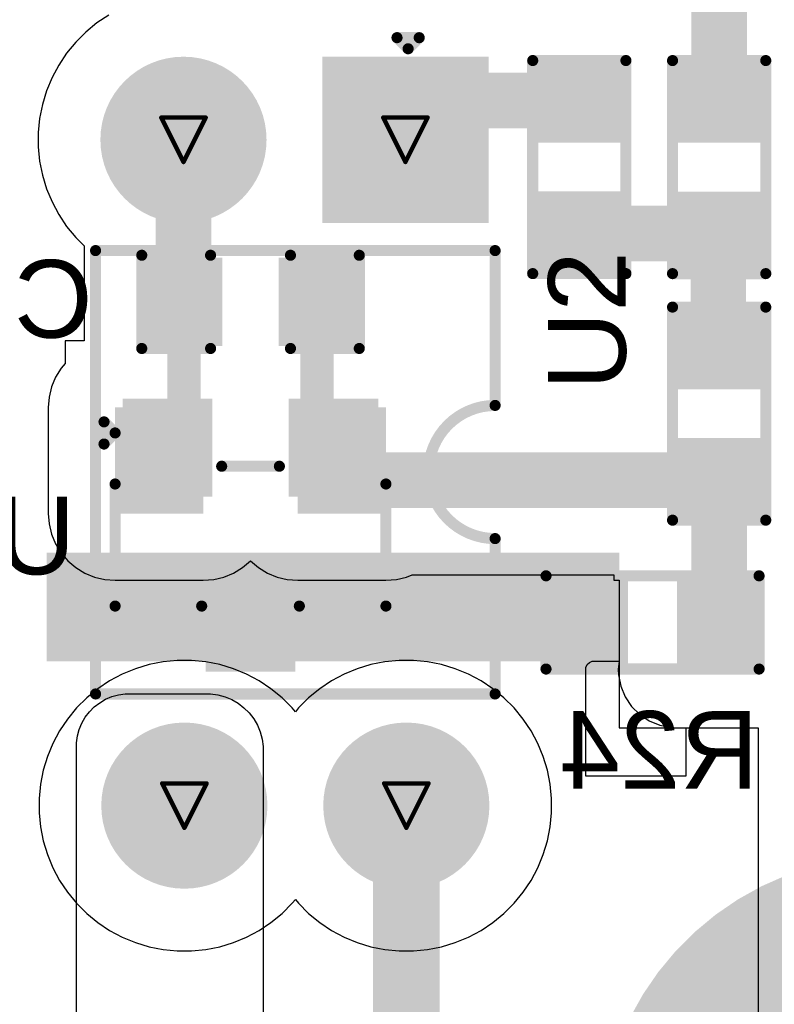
# Model space of a CAD drawing. Header units: inches. Extents: x 0 to 11.2, y -0.2 to 5.5.
# Tile 8 of 57: x 1.054 to 1.394, y 1.586 to 2.03. Entities that reach past the tile are written whole.
import ezdxf

# ---------------------------------------------------------------- set-up
doc = ezdxf.new("R2010")
doc.units = ezdxf.units.IN
doc.header["$MEASUREMENT"] = 0
for name, color, linetype in [('Bottom Layer', 5, 'Continuous'), ('Bottom Overlay', 54, 'Continuous'), ('Bottom Paste', 16, 'Continuous'), ('Bottom Solder', 6, 'Continuous'), ('Drill Drawing', 1, 'Continuous'), ('Multi-Layer', 9, 'Continuous'), ('Pad Holes', 156, 'Continuous'), ('Top Layer', 1, 'Continuous'), ('Top Overlay', 2, 'Continuous'), ('Top Solder', 216, 'Continuous')]:
    doc.layers.add(name, color=color, linetype=linetype)
doc.styles.add('Arial', font='txt', dxfattribs={"height": 0.2})

# ---------------------------------------------------------------- blocks, each defined once
blk = doc.blocks.new('R___0603_B_30')
at = {"layer": 'Bottom Layer'}
for points in [[(-0.045, -0.0175), (-0.045, 0.0175), (-0.015, 0.0175), (-0.015, -0.0175)], [(0.015, -0.0175), (0.015, 0.0175), (0.045, 0.0175), (0.045, -0.0175)]]:
    blk.add_hatch(color=5, dxfattribs=at).paths.add_polyline_path(points)
at = {"layer": 'Bottom Paste'}
for points in [[(-0.045, -0.0175), (-0.045, 0.0175), (-0.015, 0.0175), (-0.015, -0.0175)], [(0.015, -0.0175), (0.015, 0.0175), (0.045, 0.0175), (0.045, -0.0175)]]:
    blk.add_hatch(color=16, dxfattribs=at).paths.add_polyline_path(points)
at = {"layer": 'Bottom Solder'}
for points in [[(-0.049, -0.0215), (-0.049, 0.0215), (-0.011, 0.0215), (-0.011, -0.0215)], [(0.011, -0.0215), (0.011, 0.0215), (0.049, 0.0215), (0.049, -0.0215)]]:
    blk.add_hatch(color=6, dxfattribs=at).paths.add_polyline_path(points)
at = {"layer": 'Bottom Overlay', "const_width": 0.005}
for points in [[(-0.048, -0.021), (-0.048, 0.021)], [(-0.048, 0.021), (0.048, 0.021)], [(0.048, -0.021), (0.048, 0.021)], [(-0.048, -0.021), (0.048, -0.021)]]:
    blk.add_lwpolyline(points, dxfattribs=at)
at = {"layer": 'Bottom Overlay', "const_width": 0.0025}
for points in [[(-0.04925, 0.021, 1), (-0.04675, 0.021, 1)], [(-0.04925, 0.021, 1), (-0.04675, 0.021, 1)], [(0.04675, 0.021, 1), (0.04925, 0.021, 1)], [(0.04675, 0.021, 1), (0.04925, 0.021, 1)], [(-0.04925, -0.021, 1), (-0.04675, -0.021, 1)], [(-0.04925, -0.021, 1), (-0.04675, -0.021, 1)], [(0.04675, -0.021, 1), (0.04925, -0.021, 1)], [(0.04675, -0.021, 1), (0.04925, -0.021, 1)]]:
    blk.add_lwpolyline(points, format="xyb", close=True, dxfattribs=at)
blk = doc.blocks.new('R___0603_B_33')
at = {"layer": 'Bottom Layer'}
for points in [[(-0.045, -0.0175), (-0.045, 0.0175), (-0.015, 0.0175), (-0.015, -0.0175)], [(0.015, -0.0175), (0.015, 0.0175), (0.045, 0.0175), (0.045, -0.0175)]]:
    blk.add_hatch(color=5, dxfattribs=at).paths.add_polyline_path(points)
at = {"layer": 'Bottom Paste'}
for points in [[(-0.045, -0.0175), (-0.045, 0.0175), (-0.015, 0.0175), (-0.015, -0.0175)], [(0.015, -0.0175), (0.015, 0.0175), (0.045, 0.0175), (0.045, -0.0175)]]:
    blk.add_hatch(color=16, dxfattribs=at).paths.add_polyline_path(points)
at = {"layer": 'Bottom Solder'}
for points in [[(-0.049, -0.0215), (-0.049, 0.0215), (-0.011, 0.0215), (-0.011, -0.0215)], [(0.011, -0.0215), (0.011, 0.0215), (0.049, 0.0215), (0.049, -0.0215)]]:
    blk.add_hatch(color=6, dxfattribs=at).paths.add_polyline_path(points)
at = {"layer": 'Bottom Overlay', "const_width": 0.005}
for points in [[(-0.048, -0.021), (-0.048, 0.021)], [(0.048, 0.021), (-0.048, 0.021)], [(0.048, -0.021), (0.048, 0.021)], [(0.048, -0.021), (-0.048, -0.021)]]:
    blk.add_lwpolyline(points, dxfattribs=at)
at = {"layer": 'Bottom Overlay', "const_width": 0.0025}
for points in [[(-0.04925, 0.021, 1), (-0.04675, 0.021, 1)], [(-0.04925, 0.021, 1), (-0.04675, 0.021, 1)], [(0.04675, 0.021, 1), (0.04925, 0.021, 1)], [(0.04675, 0.021, 1), (0.04925, 0.021, 1)], [(-0.04925, -0.021, 1), (-0.04675, -0.021, 1)], [(-0.04925, -0.021, 1), (-0.04675, -0.021, 1)], [(0.04675, -0.021, 1), (0.04925, -0.021, 1)], [(0.04675, -0.021, 1), (0.04925, -0.021, 1)]]:
    blk.add_lwpolyline(points, format="xyb", close=True, dxfattribs=at)
blk = doc.blocks.new('SOT_23_B_80')
at = {"layer": 'Bottom Layer'}
for points in [[(-0.05354, 0.05748), (-0.02126, 0.05748), (-0.02126, 0.02126), (-0.05354, 0.02126)], [(0.02126, 0.05748), (0.05354, 0.05748), (0.05354, 0.02126), (0.02126, 0.02126)], [(-0.01614, -0.02126), (0.01614, -0.02126), (0.01614, -0.05748), (-0.01614, -0.05748)]]:
    blk.add_hatch(color=5, dxfattribs=at).paths.add_polyline_path(points)
at = {"layer": 'Bottom Paste'}
for points in [[(-0.05354, 0.05748), (-0.02126, 0.05748), (-0.02126, 0.02126), (-0.05354, 0.02126)], [(0.02126, 0.05748), (0.05354, 0.05748), (0.05354, 0.02126), (0.02126, 0.02126)], [(-0.01614, -0.02126), (0.01614, -0.02126), (0.01614, -0.05748), (-0.01614, -0.05748)]]:
    blk.add_hatch(color=16, dxfattribs=at).paths.add_polyline_path(points)
at = {"layer": 'Bottom Solder'}
for points in [[(-0.05754, 0.06148), (-0.01726, 0.06148), (-0.01726, 0.01726), (-0.05754, 0.01726)], [(0.01726, 0.06148), (0.05754, 0.06148), (0.05754, 0.01726), (0.01726, 0.01726)], [(-0.02014, -0.01726), (0.02014, -0.01726), (0.02014, -0.06148), (-0.02014, -0.06148)]]:
    blk.add_hatch(color=6, dxfattribs=at).paths.add_polyline_path(points)
at = {"layer": 'Bottom Overlay', "const_width": 0.005}
for points in [[(-0.066, 0.051), (-0.061, 0.046)], [(-0.066, 0.041), (-0.066, 0.051)], [(-0.066, 0.041), (-0.061, 0.046)], [(-0.013, 0.031), (0.013, 0.031)], [(-0.061, -0.032), (-0.061, 0.023)], [(0.061, -0.032), (0.061, 0.023)], [(-0.061, -0.032), (-0.022, -0.032)], [(0.022, -0.032), (0.061, -0.032)]]:
    blk.add_lwpolyline(points, dxfattribs=at)
at = {"layer": 'Bottom Overlay', "const_width": 0.0025}
for points in [[(-0.06725, 0.051, 1), (-0.06475, 0.051, 1)], [(-0.06725, 0.051, 1), (-0.06475, 0.051, 1)], [(-0.06225, 0.046, 1), (-0.05975, 0.046, 1)], [(-0.06225, 0.046, 1), (-0.05975, 0.046, 1)], [(-0.06725, 0.041, 1), (-0.06475, 0.041, 1)], [(-0.06725, 0.041, 1), (-0.06475, 0.041, 1)], [(-0.01425, 0.031, 1), (-0.01175, 0.031, 1)], [(0.01175, 0.031, 1), (0.01425, 0.031, 1)], [(-0.06225, 0.023, 1), (-0.05975, 0.023, 1)], [(0.05975, 0.023, 1), (0.06225, 0.023, 1)], [(-0.06225, -0.032, 1), (-0.05975, -0.032, 1)], [(-0.06225, -0.032, 1), (-0.05975, -0.032, 1)], [(-0.02325, -0.032, 1), (-0.02075, -0.032, 1)], [(0.02075, -0.032, 1), (0.02325, -0.032, 1)], [(0.05975, -0.032, 1), (0.06225, -0.032, 1)], [(0.05975, -0.032, 1), (0.06225, -0.032, 1)]]:
    blk.add_lwpolyline(points, format="xyb", close=True, dxfattribs=at)
blk = doc.blocks.new('DIP_4_81')
at = {"layer": 'Bottom Layer'}
blk.add_hatch(color=5, dxfattribs=at).paths.add_polyline_path([(-0.18544, 0.01436), (-0.18544, 0.08522), (-0.11457, 0.08522), (-0.11457, 0.01436)])
h = blk.add_hatch(color=5, dxfattribs=at)
edge = h.paths.add_edge_path()
edge.add_arc((0.15, 0.05019), 0.03543, 0, 360)
h = blk.add_hatch(color=5, dxfattribs=at)
edge = h.paths.add_edge_path()
edge.add_arc((-0.15, -0.05021), 0.03543, 0, 360)
h = blk.add_hatch(color=5, dxfattribs=at)
edge = h.paths.add_edge_path()
edge.add_arc((0.15, -0.04981), 0.03543, 0, 360)
at = {"layer": 'Bottom Solder'}
blk.add_hatch(color=6, dxfattribs=at).paths.add_polyline_path([(-0.18744, 0.01236), (-0.18744, 0.08722), (-0.11257, 0.08722), (-0.11257, 0.01236)])
h = blk.add_hatch(color=6, dxfattribs=at)
edge = h.paths.add_edge_path()
edge.add_arc((0.15, 0.05019), 0.03743, 0, 360)
h = blk.add_hatch(color=6, dxfattribs=at)
edge = h.paths.add_edge_path()
edge.add_arc((-0.15, -0.05021), 0.03743, 0, 360)
h = blk.add_hatch(color=6, dxfattribs=at)
edge = h.paths.add_edge_path()
edge.add_arc((0.15, -0.04981), 0.03743, 0, 360)
at = {"layer": 'Multi-Layer'}
blk.add_hatch(color=9, dxfattribs=at).paths.add_polyline_path([(-0.18544, 0.01436), (-0.18544, 0.08522), (-0.11457, 0.08522), (-0.11457, 0.01436)])
h = blk.add_hatch(color=9, dxfattribs=at)
edge = h.paths.add_edge_path()
edge.add_arc((0.15, 0.05019), 0.03543, 0, 360)
h = blk.add_hatch(color=9, dxfattribs=at)
edge = h.paths.add_edge_path()
edge.add_arc((-0.15, -0.05021), 0.03543, 0, 360)
h = blk.add_hatch(color=9, dxfattribs=at)
edge = h.paths.add_edge_path()
edge.add_arc((0.15, -0.04981), 0.03543, 0, 360)
at = {"layer": 'Pad Holes'}
h = blk.add_hatch(color=7, dxfattribs=at)
edge = h.paths.add_edge_path()
edge.add_arc((-0.15, 0.04979), 0.01969, 0, 360)
h = blk.add_hatch(color=7, dxfattribs=at)
edge = h.paths.add_edge_path()
edge.add_arc((0.15, 0.0502), 0.01969, 0, 360)
h = blk.add_hatch(color=7, dxfattribs=at)
edge = h.paths.add_edge_path()
edge.add_arc((-0.14999, -0.0502), 0.01969, 0, 360)
h = blk.add_hatch(color=7, dxfattribs=at)
edge = h.paths.add_edge_path()
edge.add_arc((0.15, -0.0498), 0.01969, 0, 360)
at = {"layer": 'Top Layer'}
blk.add_hatch(color=1, dxfattribs=at).paths.add_polyline_path([(-0.18544, 0.01436), (-0.18544, 0.08522), (-0.11457, 0.08522), (-0.11457, 0.01436)])
h = blk.add_hatch(color=1, dxfattribs=at)
edge = h.paths.add_edge_path()
edge.add_arc((0.15, 0.05019), 0.03543, 0, 360)
h = blk.add_hatch(color=1, dxfattribs=at)
edge = h.paths.add_edge_path()
edge.add_arc((-0.15, -0.05021), 0.03543, 0, 360)
h = blk.add_hatch(color=1, dxfattribs=at)
edge = h.paths.add_edge_path()
edge.add_arc((0.15, -0.04981), 0.03543, 0, 360)
at = {"layer": 'Top Solder'}
blk.add_hatch(color=216, dxfattribs=at).paths.add_polyline_path([(-0.18744, 0.01236), (-0.18744, 0.08722), (-0.11257, 0.08722), (-0.11257, 0.01236)])
h = blk.add_hatch(color=216, dxfattribs=at)
edge = h.paths.add_edge_path()
edge.add_arc((0.15, 0.05019), 0.03743, 0, 360)
h = blk.add_hatch(color=216, dxfattribs=at)
edge = h.paths.add_edge_path()
edge.add_arc((-0.15, -0.05021), 0.03743, 0, 360)
h = blk.add_hatch(color=216, dxfattribs=at)
edge = h.paths.add_edge_path()
edge.add_arc((0.15, -0.04981), 0.03743, 0, 360)
at = {"layer": 'Top Overlay', "const_width": 0.005}
for points in [[(-0.03031, 0.09019), (-0.10008, 0.09019)], [(-0.10008, -0.08981), (-0.10008, 0.09019)], [(0.02969, 0.09019), (0.09969, 0.09019)], [(0.09969, -0.08981), (0.09969, 0.09019)], [(-0.191, 0.051), (-0.196, 0.056)], [(-0.196, 0.046), (-0.196, 0.056)], [(-0.196, 0.046), (-0.191, 0.051)], [(0.09969, -0.08981), (-0.10008, -0.08981)]]:
    blk.add_lwpolyline(points, dxfattribs=at)
at = {"layer": 'Top Overlay', "const_width": 0.0025}
for points in [[(-0.10133, 0.09019, 1), (-0.09883, 0.09019, 1)], [(-0.10133, 0.09019, 1), (-0.09883, 0.09019, 1)], [(-0.03156, 0.09019, 1), (-0.02906, 0.09019, 1)], [(-0.03156, 0.09019, 1), (-0.02906, 0.09019, 1)], [(0.02844, 0.09019, 1), (0.03094, 0.09019, 1)], [(0.02844, 0.09019, 1), (0.03094, 0.09019, 1)], [(0.09844, 0.09019, 1), (0.10094, 0.09019, 1)], [(0.09844, 0.09019, 1), (0.10094, 0.09019, 1)], [(-0.19725, 0.056, 1), (-0.19475, 0.056, 1)], [(-0.19725, 0.056, 1), (-0.19475, 0.056, 1)], [(-0.19225, 0.051, 1), (-0.18975, 0.051, 1)], [(-0.19225, 0.051, 1), (-0.18975, 0.051, 1)], [(-0.19725, 0.046, 1), (-0.19475, 0.046, 1)], [(-0.19725, 0.046, 1), (-0.19475, 0.046, 1)], [(-0.10133, -0.08981, 1), (-0.09883, -0.08981, 1)], [(-0.10133, -0.08981, 1), (-0.09883, -0.08981, 1)], [(0.09844, -0.08981, 1), (0.10094, -0.08981, 1)], [(0.09844, -0.08981, 1), (0.10094, -0.08981, 1)]]:
    blk.add_lwpolyline(points, format="xyb", close=True, dxfattribs=at)
at = {"layer": 'Top Overlay', "const_width": 0.005}
blk.add_lwpolyline([(0.02969, 0.09019, -1), (-0.03031, 0.09019)], format="xyb", dxfattribs=at)
blk = doc.blocks.new('R___0603_B_84')
at = {"layer": 'Bottom Layer'}
for points in [[(-0.045, -0.0175), (-0.045, 0.0175), (-0.015, 0.0175), (-0.015, -0.0175)], [(0.015, -0.0175), (0.015, 0.0175), (0.045, 0.0175), (0.045, -0.0175)]]:
    blk.add_hatch(color=5, dxfattribs=at).paths.add_polyline_path(points)
at = {"layer": 'Bottom Paste'}
for points in [[(-0.045, -0.0175), (-0.045, 0.0175), (-0.015, 0.0175), (-0.015, -0.0175)], [(0.015, -0.0175), (0.015, 0.0175), (0.045, 0.0175), (0.045, -0.0175)]]:
    blk.add_hatch(color=16, dxfattribs=at).paths.add_polyline_path(points)
at = {"layer": 'Bottom Solder'}
for points in [[(-0.049, -0.0215), (-0.049, 0.0215), (-0.011, 0.0215), (-0.011, -0.0215)], [(0.011, -0.0215), (0.011, 0.0215), (0.049, 0.0215), (0.049, -0.0215)]]:
    blk.add_hatch(color=6, dxfattribs=at).paths.add_polyline_path(points)
at = {"layer": 'Bottom Overlay', "const_width": 0.005}
for points in [[(-0.048, 0.021), (-0.048, -0.021)], [(-0.048, 0.021), (0.048, 0.021)], [(0.048, 0.021), (0.048, -0.021)], [(-0.048, -0.021), (0.048, -0.021)]]:
    blk.add_lwpolyline(points, dxfattribs=at)
at = {"layer": 'Bottom Overlay', "const_width": 0.0025}
for points in [[(-0.04925, 0.021, 1), (-0.04675, 0.021, 1)], [(-0.04925, 0.021, 1), (-0.04675, 0.021, 1)], [(0.04675, 0.021, 1), (0.04925, 0.021, 1)], [(0.04675, 0.021, 1), (0.04925, 0.021, 1)], [(-0.04925, -0.021, 1), (-0.04675, -0.021, 1)], [(-0.04925, -0.021, 1), (-0.04675, -0.021, 1)], [(0.04675, -0.021, 1), (0.04925, -0.021, 1)], [(0.04675, -0.021, 1), (0.04925, -0.021, 1)]]:
    blk.add_lwpolyline(points, format="xyb", close=True, dxfattribs=at)
blk = doc.blocks.new('R___0603_B_86')
at = {"layer": 'Bottom Layer'}
for points in [[(-0.045, -0.0175), (-0.045, 0.0175), (-0.015, 0.0175), (-0.015, -0.0175)], [(0.015, -0.0175), (0.015, 0.0175), (0.045, 0.0175), (0.045, -0.0175)]]:
    blk.add_hatch(color=5, dxfattribs=at).paths.add_polyline_path(points)
at = {"layer": 'Bottom Paste'}
for points in [[(-0.045, -0.0175), (-0.045, 0.0175), (-0.015, 0.0175), (-0.015, -0.0175)], [(0.015, -0.0175), (0.015, 0.0175), (0.045, 0.0175), (0.045, -0.0175)]]:
    blk.add_hatch(color=16, dxfattribs=at).paths.add_polyline_path(points)
at = {"layer": 'Bottom Solder'}
for points in [[(-0.049, -0.0215), (-0.049, 0.0215), (-0.011, 0.0215), (-0.011, -0.0215)], [(0.011, -0.0215), (0.011, 0.0215), (0.049, 0.0215), (0.049, -0.0215)]]:
    blk.add_hatch(color=6, dxfattribs=at).paths.add_polyline_path(points)
at = {"layer": 'Bottom Overlay', "const_width": 0.005}
for points in [[(-0.048, 0.021), (-0.048, -0.021)], [(-0.048, 0.021), (0.048, 0.021)], [(0.048, 0.021), (0.048, -0.021)], [(-0.048, -0.021), (0.048, -0.021)]]:
    blk.add_lwpolyline(points, dxfattribs=at)
at = {"layer": 'Bottom Overlay', "const_width": 0.0025}
for points in [[(-0.04925, 0.021, 1), (-0.04675, 0.021, 1)], [(-0.04925, 0.021, 1), (-0.04675, 0.021, 1)], [(0.04675, 0.021, 1), (0.04925, 0.021, 1)], [(0.04675, 0.021, 1), (0.04925, 0.021, 1)], [(-0.04925, -0.021, 1), (-0.04675, -0.021, 1)], [(-0.04925, -0.021, 1), (-0.04675, -0.021, 1)], [(0.04675, -0.021, 1), (0.04925, -0.021, 1)], [(0.04675, -0.021, 1), (0.04925, -0.021, 1)]]:
    blk.add_lwpolyline(points, format="xyb", close=True, dxfattribs=at)
blk = doc.blocks.new('C___0603_B_92')
at = {"layer": 'Bottom Layer'}
for points in [[(-0.045, -0.0175), (-0.045, 0.0175), (-0.015, 0.0175), (-0.015, -0.0175)], [(0.015, -0.0175), (0.015, 0.0175), (0.045, 0.0175), (0.045, -0.0175)]]:
    blk.add_hatch(color=5, dxfattribs=at).paths.add_polyline_path(points)
at = {"layer": 'Bottom Paste'}
for points in [[(-0.045, -0.0175), (-0.045, 0.0175), (-0.015, 0.0175), (-0.015, -0.0175)], [(0.015, -0.0175), (0.015, 0.0175), (0.045, 0.0175), (0.045, -0.0175)]]:
    blk.add_hatch(color=16, dxfattribs=at).paths.add_polyline_path(points)
at = {"layer": 'Bottom Solder'}
for points in [[(-0.04736, -0.01986), (-0.04736, 0.01986), (-0.01264, 0.01986), (-0.01264, -0.01986)], [(0.01264, -0.01986), (0.01264, 0.01986), (0.04736, 0.01986), (0.04736, -0.01986)]]:
    blk.add_hatch(color=6, dxfattribs=at).paths.add_polyline_path(points)
at = {"layer": 'Bottom Overlay', "const_width": 0.005}
for points in [[(-0.018, 0.021), (-0.049, 0.021)], [(-0.049, 0.021), (-0.049, -0.021)], [(0.049, 0.021), (0.018, 0.021)], [(0.049, 0.021), (0.049, -0.021)], [(-0.018, -0.021), (-0.049, -0.021)], [(0.049, -0.021), (0.018, -0.021)]]:
    blk.add_lwpolyline(points, dxfattribs=at)
at = {"layer": 'Bottom Overlay', "const_width": 0.0025}
for points in [[(-0.05025, 0.021, 1), (-0.04775, 0.021, 1)], [(-0.05025, 0.021, 1), (-0.04775, 0.021, 1)], [(-0.01925, 0.021, 1), (-0.01675, 0.021, 1)], [(0.01675, 0.021, 1), (0.01925, 0.021, 1)], [(0.04775, 0.021, 1), (0.05025, 0.021, 1)], [(0.04775, 0.021, 1), (0.05025, 0.021, 1)], [(-0.05025, -0.021, 1), (-0.04775, -0.021, 1)], [(-0.05025, -0.021, 1), (-0.04775, -0.021, 1)], [(-0.01925, -0.021, 1), (-0.01675, -0.021, 1)], [(0.01675, -0.021, 1), (0.01925, -0.021, 1)], [(0.04775, -0.021, 1), (0.05025, -0.021, 1)], [(0.04775, -0.021, 1), (0.05025, -0.021, 1)]]:
    blk.add_lwpolyline(points, format="xyb", close=True, dxfattribs=at)

msp = doc.modelspace()

# ---------------------------------------------------------------- hatches: boundary and pattern name
at = {"layer": 'Bottom Layer'}
for points in [[(1.13674, 1.85539), (1.097, 1.85539), (1.097, 1.80761), (1.13674, 1.80761)], [(1.17926, 1.80761), (1.219, 1.80761), (1.219, 1.85539), (1.17926, 1.85539)], [(1.06611, 1.74104), (1.32413, 1.74104), (1.32413, 1.79), (1.06611, 1.79)]]:
    msp.add_hatch(color=5, dxfattribs=at).paths.add_polyline_path(points)

# ---------------------------------------------------------------- linework, layer by layer
for p, q in [((1.09411, 2.03219), (1.08876, 2.02862)), ((1.08876, 2.02862), (1.08379, 2.02454)), ((1.08379, 2.02454), (1.07925, 2.01999)), ((1.07925, 2.01999), (1.07517, 2.01502)), ((1.07517, 2.01502), (1.0716, 2.00968)), ((1.0716, 2.00968), (1.06857, 2.00401)), ((1.06857, 2.00401), (1.06611, 1.99807)), ((1.06611, 1.99807), (1.06424, 1.99191)), ((1.06424, 1.99191), (1.06299, 1.98561)), ((1.06299, 1.98561), (1.06236, 1.97921)), ((1.06236, 1.97921), (1.06236, 1.97278)), ((1.06236, 1.97278), (1.06299, 1.96638)), ((1.06299, 1.96638), (1.06424, 1.96008)), ((1.06424, 1.96008), (1.06611, 1.95393)), ((1.06611, 1.95393), (1.06857, 1.94799)), ((1.06857, 1.94799), (1.0716, 1.94232)), ((1.0716, 1.94232), (1.07517, 1.93697)), ((1.07517, 1.93697), (1.07925, 1.932)), ((1.07925, 1.932), (1.083, 1.92825)), ((1.083, 1.92825), (1.083, 1.88539)), ((1.083, 1.88539), (1.07446, 1.88539)), ((1.07446, 1.88539), (1.07446, 1.87519)), ((1.07265, 1.87308), (1.07019, 1.86905)), ((1.07446, 1.87519), (1.07265, 1.87308)), ((1.07019, 1.86905), (1.06838, 1.86469)), ((1.06838, 1.86469), (1.06728, 1.8601)), ((1.06728, 1.8601), (1.06691, 1.85539)), ((1.06691, 1.85539), (1.06691, 1.80761)), ((1.06691, 1.80761), (1.06728, 1.8029)), ((1.06728, 1.8029), (1.06838, 1.79831)), ((1.06838, 1.79831), (1.07019, 1.79395)), ((1.07019, 1.79395), (1.07265, 1.78992)), ((1.07265, 1.78992), (1.07572, 1.78633)), ((1.07572, 1.78633), (1.07931, 1.78326)), ((1.15443, 1.78326), (1.158, 1.78631)), ((1.158, 1.78631), (1.16157, 1.78326)), ((1.07931, 1.78326), (1.08334, 1.7808)), ((1.08334, 1.7808), (1.0877, 1.77899)), ((1.0877, 1.77899), (1.09229, 1.77789)), ((1.14145, 1.77789), (1.14604, 1.77899)), ((1.14604, 1.77899), (1.1504, 1.7808)), ((1.1504, 1.7808), (1.15443, 1.78326)), ((1.16157, 1.78326), (1.1656, 1.7808)), ((1.1656, 1.7808), (1.16996, 1.77899)), ((1.16996, 1.77899), (1.17455, 1.77789)), ((1.22371, 1.77789), (1.2283, 1.77899)), ((1.2283, 1.77899), (1.23078, 1.78002)), ((1.23078, 1.78002), (1.32163, 1.78002)), ((1.32163, 1.78002), (1.32163, 1.77761)), ((1.09229, 1.77789), (1.097, 1.77752)), ((1.097, 1.77752), (1.13674, 1.77752)), ((1.13674, 1.77752), (1.14145, 1.77789)), ((1.17455, 1.77789), (1.17926, 1.77752)), ((1.17926, 1.77752), (1.219, 1.77752)), ((1.219, 1.77752), (1.22371, 1.77789)), ((1.32163, 1.77761), (1.32413, 1.77761)), ((1.32413, 1.77761), (1.32413, 1.71104)), ((1.11227, 1.73954), (1.10612, 1.73768)), ((1.11858, 1.7408), (1.11227, 1.73954)), ((1.12498, 1.74143), (1.11858, 1.7408)), ((1.1314, 1.74143), (1.12498, 1.74143)), ((1.1378, 1.7408), (1.1314, 1.74143)), ((1.14411, 1.73954), (1.1378, 1.7408)), ((1.15026, 1.73768), (1.14411, 1.73954)), ((1.21227, 1.73954), (1.20612, 1.73768)), ((1.21858, 1.7408), (1.21227, 1.73954)), ((1.22498, 1.74143), (1.21858, 1.7408)), ((1.2314, 1.74143), (1.22498, 1.74143)), ((1.2378, 1.7408), (1.2314, 1.74143)), ((1.24411, 1.73954), (1.2378, 1.7408)), ((1.25026, 1.73768), (1.24411, 1.73954)), ((1.30913, 1.73824), (1.30966, 1.73952)), ((1.30966, 1.73952), (1.31065, 1.74051)), ((1.31065, 1.74051), (1.31193, 1.74104)), ((1.31193, 1.74104), (1.31263, 1.74104)), ((1.31263, 1.74104), (1.31263, 1.74104)), ((1.31263, 1.74104), (1.32413, 1.74104)), ((1.32413, 1.74104), (1.32363, 1.73754)), ((1.10018, 1.73522), (1.09451, 1.73219)), ((1.10612, 1.73768), (1.10018, 1.73522)), ((1.1562, 1.73522), (1.15026, 1.73768)), ((1.16187, 1.73219), (1.1562, 1.73522)), ((1.20018, 1.73522), (1.19451, 1.73219)), ((1.20612, 1.73768), (1.20018, 1.73522)), ((1.2562, 1.73522), (1.25026, 1.73768)), ((1.26187, 1.73219), (1.2562, 1.73522)), ((1.30913, 1.73754), (1.30913, 1.73824)), ((1.30913, 1.68921), (1.30913, 1.73754)), ((1.32363, 1.73754), (1.32376, 1.73494)), ((1.32376, 1.73494), (1.32477, 1.72985)), ((1.09451, 1.73219), (1.08916, 1.72862)), ((1.16722, 1.72862), (1.16187, 1.73219)), ((1.19451, 1.73219), (1.18916, 1.72862)), ((1.26722, 1.72862), (1.26187, 1.73219)), ((1.08916, 1.72862), (1.08419, 1.72454)), ((1.17219, 1.72454), (1.16722, 1.72862)), ((1.18916, 1.72862), (1.18419, 1.72454)), ((1.27219, 1.72454), (1.26722, 1.72862)), ((1.32477, 1.72985), (1.32676, 1.72505)), ((1.08419, 1.72454), (1.07965, 1.71999)), ((1.17673, 1.71999), (1.17219, 1.72454)), ((1.18419, 1.72454), (1.17965, 1.71999)), ((1.27673, 1.71999), (1.27219, 1.72454)), ((1.32676, 1.72505), (1.32965, 1.72073)), ((1.07965, 1.71999), (1.07557, 1.71502)), ((1.17819, 1.71821), (1.17673, 1.71999)), ((1.17965, 1.71999), (1.17819, 1.71821)), ((1.28081, 1.71502), (1.27673, 1.71999)), ((1.32965, 1.72073), (1.33332, 1.71706)), ((1.33332, 1.71706), (1.33764, 1.71417)), ((1.07557, 1.71502), (1.072, 1.70968)), ((1.28438, 1.70968), (1.28081, 1.71502)), ((1.33764, 1.71417), (1.34244, 1.71218)), ((1.072, 1.70968), (1.06897, 1.70401)), ((1.28741, 1.70401), (1.28438, 1.70968)), ((1.32413, 1.71104), (1.38663, 1.71104)), ((1.34244, 1.71218), (1.34753, 1.71117)), ((1.34753, 1.71117), (1.35013, 1.71104)), ((1.35013, 1.71104), (1.35013, 1.71104)), ((1.35013, 1.71104), (1.35413, 1.71104)), ((1.35413, 1.71104), (1.35413, 1.68921)), ((1.38663, 1.71104), (1.38663, 1.49536)), ((1.06897, 1.70401), (1.06651, 1.69807)), ((1.28987, 1.69807), (1.28741, 1.70401)), ((1.06651, 1.69807), (1.06464, 1.69191)), ((1.29174, 1.69191), (1.28987, 1.69807)), ((1.06464, 1.69191), (1.06339, 1.68561)), ((1.29299, 1.68561), (1.29174, 1.69191)), ((1.35413, 1.68921), (1.30913, 1.68921)), ((1.06339, 1.68561), (1.06276, 1.67921)), ((1.29362, 1.67921), (1.29299, 1.68561)), ((1.06276, 1.67921), (1.06276, 1.67278)), ((1.29362, 1.67278), (1.29362, 1.67921)), ((1.06276, 1.67278), (1.06339, 1.66638)), ((1.29299, 1.66638), (1.29362, 1.67278)), ((1.06339, 1.66638), (1.06464, 1.66008)), ((1.29174, 1.66008), (1.29299, 1.66638)), ((1.06464, 1.66008), (1.06651, 1.65393)), ((1.28987, 1.65393), (1.29174, 1.66008)), ((1.06651, 1.65393), (1.06897, 1.64799)), ((1.28741, 1.64799), (1.28987, 1.65393)), ((1.06897, 1.64799), (1.072, 1.64232)), ((1.28438, 1.64232), (1.28741, 1.64799)), ((1.072, 1.64232), (1.07557, 1.63697)), ((1.28081, 1.63697), (1.28438, 1.64232)), ((1.07557, 1.63697), (1.07965, 1.632)), ((1.27673, 1.632), (1.28081, 1.63697)), ((1.17673, 1.632), (1.17819, 1.63378)), ((1.17819, 1.63378), (1.17965, 1.632)), ((1.07965, 1.632), (1.08419, 1.62745)), ((1.17219, 1.62745), (1.17673, 1.632)), ((1.17965, 1.632), (1.18419, 1.62745)), ((1.27219, 1.62745), (1.27673, 1.632)), ((1.08419, 1.62745), (1.08916, 1.62338)), ((1.16722, 1.62338), (1.17219, 1.62745)), ((1.18419, 1.62745), (1.18916, 1.62338)), ((1.26722, 1.62338), (1.27219, 1.62745)), ((1.08916, 1.62338), (1.09451, 1.6198)), ((1.09451, 1.6198), (1.10018, 1.61677)), ((1.1562, 1.61677), (1.16187, 1.6198)), ((1.16187, 1.6198), (1.16722, 1.62338)), ((1.18916, 1.62338), (1.19451, 1.6198)), ((1.19451, 1.6198), (1.20018, 1.61677)), ((1.2562, 1.61677), (1.26187, 1.6198)), ((1.26187, 1.6198), (1.26722, 1.62338)), ((1.10018, 1.61677), (1.10612, 1.61431)), ((1.15026, 1.61431), (1.1562, 1.61677)), ((1.20018, 1.61677), (1.20612, 1.61431)), ((1.25026, 1.61431), (1.2562, 1.61677)), ((1.10612, 1.61431), (1.11227, 1.61245)), ((1.11227, 1.61245), (1.11858, 1.61119)), ((1.11858, 1.61119), (1.12498, 1.61056)), ((1.12498, 1.61056), (1.1314, 1.61056)), ((1.1314, 1.61056), (1.1378, 1.61119)), ((1.1378, 1.61119), (1.14411, 1.61245)), ((1.14411, 1.61245), (1.15026, 1.61431)), ((1.20612, 1.61431), (1.21227, 1.61245)), ((1.21227, 1.61245), (1.21858, 1.61119)), ((1.21858, 1.61119), (1.22498, 1.61056)), ((1.22498, 1.61056), (1.2314, 1.61056)), ((1.2314, 1.61056), (1.2378, 1.61119)), ((1.2378, 1.61119), (1.24411, 1.61245)), ((1.24411, 1.61245), (1.25026, 1.61431))]:
    msp.add_line(p, q, dxfattribs=at)
for points, const_width in [([(1.36913, 2.00369), (1.36913, 2.17611)], 0.025), ([(1.24548, 1.9937), (1.30613, 1.9937)], 0.025), ([(1.1278, 1.90297), (1.1278, 1.98599)], 0.025), ([(1.30622, 1.93379), (1.36903, 1.93379)], 0.025), ([(1.36877, 1.93332), (1.36913, 1.93369)], 0.025), ([(1.36877, 1.88297), (1.36877, 1.93332)], 0.025), ([(1.1278, 1.90297), (1.128, 1.90297)], 0.015), ([(1.128, 1.84468), (1.128, 1.90297)], 0.015), ([(1.188, 1.84468), (1.188, 1.90297)], 0.015), ([(1.36877, 1.88297), (1.36913, 1.88261)], 0.025), ([(1.188, 1.84468), (1.1954, 1.83728)], 0.015), ([(1.1954, 1.83531), (1.1954, 1.83728)], 0.025), ([(1.1954, 1.83531), (1.19904, 1.83167)], 0.025), ([(1.19904, 1.83167), (1.20463, 1.83167)], 0.025), ([(1.20463, 1.83167), (1.21369, 1.82261)], 0.025), ([(1.21369, 1.82261), (1.36913, 1.82261)], 0.025), ([(1.36913, 1.75854), (1.36913, 1.82261)], 0.025)]:
    msp.add_lwpolyline(points, dxfattribs=dict(at, const_width=const_width))
for points, const_width in [([(1.36288, 2.00369, 1), (1.37538, 2.00369, 1)], 0.0125), ([(1.23923, 1.9937, 1), (1.25173, 1.9937, 1)], 0.0125), ([(1.29988, 1.9937, 1), (1.31238, 1.9937, 1)], 0.0125), ([(1.24173, 1.9937, 1), (1.24923, 1.9937, 1)], 0.0075), ([(1.12155, 1.98599, 1), (1.13405, 1.98599, 1)], 0.0125), ([(1.22404, 1.976, 1), (1.23154, 1.976, 1)], 0.0075), ([(1.29997, 1.93379, 1), (1.31247, 1.93379, 1)], 0.0125), ([(1.36252, 1.93332, 1), (1.37502, 1.93332, 1)], 0.0125), ([(1.36252, 1.93332, 1), (1.37502, 1.93332, 1)], 0.0125), ([(1.36278, 1.93379, 1), (1.37528, 1.93379, 1)], 0.0125), ([(1.36288, 1.93369, 1), (1.37538, 1.93369, 1)], 0.0125), ([(1.12155, 1.90297, 1), (1.13405, 1.90297, 1)], 0.0125), ([(1.12405, 1.90297, 1), (1.13155, 1.90297, 1)], 0.0075), ([(1.12425, 1.90297, 1), (1.13175, 1.90297, 1)], 0.0075), ([(1.12425, 1.90297, 1), (1.13175, 1.90297, 1)], 0.0075), ([(1.18425, 1.90297, 1), (1.19175, 1.90297, 1)], 0.0075), ([(1.36252, 1.88297, 1), (1.37502, 1.88297, 1)], 0.0125), ([(1.36252, 1.88297, 1), (1.37502, 1.88297, 1)], 0.0125), ([(1.36288, 1.88261, 1), (1.37538, 1.88261, 1)], 0.0125), ([(1.12425, 1.84468, 1), (1.13175, 1.84468, 1)], 0.0075), ([(1.12425, 1.84468, 1), (1.13175, 1.84468, 1)], 0.0075), ([(1.18425, 1.84468, 1), (1.19175, 1.84468, 1)], 0.0075), ([(1.18425, 1.84468, 1), (1.19175, 1.84468, 1)], 0.0075), ([(1.18915, 1.83728, 1), (1.20165, 1.83728, 1)], 0.0125), ([(1.18915, 1.83531, 1), (1.20165, 1.83531, 1)], 0.0125), ([(1.18915, 1.83531, 1), (1.20165, 1.83531, 1)], 0.0125), ([(1.11685, 1.83728, 1), (1.12435, 1.83728, 1)], 0.0075), ([(1.19279, 1.83167, 1), (1.20529, 1.83167, 1)], 0.0125), ([(1.19279, 1.83167, 1), (1.20529, 1.83167, 1)], 0.0125), ([(1.19165, 1.83728, 1), (1.19915, 1.83728, 1)], 0.0075), ([(1.19838, 1.83167, 1), (1.21088, 1.83167, 1)], 0.0125), ([(1.19838, 1.83167, 1), (1.21088, 1.83167, 1)], 0.0125), ([(1.20744, 1.82261, 1), (1.21994, 1.82261, 1)], 0.0125), ([(1.20744, 1.82261, 1), (1.21994, 1.82261, 1)], 0.0125), ([(1.36288, 1.82261, 1), (1.37538, 1.82261, 1)], 0.0125), ([(1.36288, 1.82261, 1), (1.37538, 1.82261, 1)], 0.0125), ([(1.36288, 1.75854, 1), (1.37538, 1.75854, 1)], 0.0125)]:
    msp.add_lwpolyline(points, format="xyb", close=True, dxfattribs=dict(at, const_width=const_width))
at = {"layer": 'Bottom Layer', "const_width": 0.015}
for points in [[(1.22779, 1.976, -0.414214), (1.24548, 1.9937)], [(1.128, 1.84468, -0.414214), (1.1206, 1.83728)]]:
    msp.add_lwpolyline(points, format="xyb", dxfattribs=at)
at = {"layer": 'Drill Drawing', "const_width": 0.002}
for points in [[(1.1178, 1.98599), (1.1378, 1.98599)], [(1.1178, 1.98599), (1.1278, 1.96599)], [(1.1278, 1.96599), (1.1378, 1.98599)], [(1.21779, 1.986), (1.23779, 1.986)], [(1.21779, 1.986), (1.22779, 1.966)], [(1.22779, 1.966), (1.23779, 1.986)], [(1.1182, 1.686), (1.1382, 1.686)], [(1.1182, 1.686), (1.1282, 1.666)], [(1.1282, 1.666), (1.1382, 1.686)], [(1.2182, 1.686), (1.2382, 1.686)], [(1.2182, 1.686), (1.2282, 1.666)], [(1.2282, 1.666), (1.2382, 1.686)]]:
    msp.add_lwpolyline(points, dxfattribs=at)
at = {"layer": 'Drill Drawing', "const_width": 0.001}
for points in [[(1.1173, 1.98599, 1), (1.1183, 1.98599, 1)], [(1.1173, 1.98599, 1), (1.1183, 1.98599, 1)], [(1.1373, 1.98599, 1), (1.1383, 1.98599, 1)], [(1.1373, 1.98599, 1), (1.1383, 1.98599, 1)], [(1.21729, 1.986, 1), (1.21829, 1.986, 1)], [(1.21729, 1.986, 1), (1.21829, 1.986, 1)], [(1.23729, 1.986, 1), (1.23829, 1.986, 1)], [(1.23729, 1.986, 1), (1.23829, 1.986, 1)], [(1.1273, 1.96599, 1), (1.1283, 1.96599, 1)], [(1.1273, 1.96599, 1), (1.1283, 1.96599, 1)], [(1.22729, 1.966, 1), (1.22829, 1.966, 1)], [(1.22729, 1.966, 1), (1.22829, 1.966, 1)], [(1.1177, 1.686, 1), (1.1187, 1.686, 1)], [(1.1177, 1.686, 1), (1.1187, 1.686, 1)], [(1.1377, 1.686, 1), (1.1387, 1.686, 1)], [(1.1377, 1.686, 1), (1.1387, 1.686, 1)], [(1.2177, 1.686, 1), (1.2187, 1.686, 1)], [(1.2177, 1.686, 1), (1.2187, 1.686, 1)], [(1.2377, 1.686, 1), (1.2387, 1.686, 1)], [(1.2377, 1.686, 1), (1.2387, 1.686, 1)], [(1.1277, 1.666, 1), (1.1287, 1.666, 1)], [(1.1277, 1.666, 1), (1.1287, 1.666, 1)], [(1.2277, 1.666, 1), (1.2287, 1.666, 1)], [(1.2277, 1.666, 1), (1.2287, 1.666, 1)]]:
    msp.add_lwpolyline(points, format="xyb", close=True, dxfattribs=at)
at = {"layer": 'Top Layer'}
for p, q in [((1.09557, 1.72511), (1.09855, 1.72591)), ((1.09855, 1.72591), (1.1016, 1.72631)), ((1.1016, 1.72631), (1.10315, 1.72631)), ((1.10315, 1.72631), (1.10315, 1.72631)), ((1.10315, 1.72631), (1.13837, 1.72631)), ((1.13837, 1.72631), (1.14003, 1.72631)), ((1.14003, 1.72631), (1.14331, 1.72588)), ((1.14331, 1.72588), (1.14651, 1.72502)), ((1.0876, 1.72051), (1.09004, 1.72239)), ((1.09004, 1.72239), (1.09272, 1.72393)), ((1.09272, 1.72393), (1.09557, 1.72511)), ((1.14651, 1.72502), (1.14957, 1.72376)), ((1.14957, 1.72376), (1.15244, 1.7221)), ((1.15244, 1.7221), (1.15506, 1.72009)), ((1.08354, 1.71588), (1.08542, 1.71833)), ((1.08542, 1.71833), (1.0876, 1.72051)), ((1.15506, 1.72009), (1.15741, 1.71774)), ((1.15741, 1.71774), (1.15942, 1.71512)), ((1.08082, 1.71036), (1.082, 1.71321)), ((1.082, 1.71321), (1.08354, 1.71588)), ((1.15942, 1.71512), (1.16108, 1.71225)), ((1.08002, 1.70738), (1.08082, 1.71036)), ((1.16108, 1.71225), (1.16234, 1.70919)), ((1.16234, 1.70919), (1.1632, 1.70599)), ((1.07962, 1.70432), (1.08002, 1.70738)), ((1.07962, 1.70278), (1.07962, 1.70432)), ((1.1632, 1.70599), (1.16363, 1.70271)), ((1.07962, 1.66868), (1.07962, 1.70278)), ((1.16363, 1.70271), (1.16363, 1.70105)), ((1.16363, 1.70105), (1.16363, 1.70105)), ((1.16363, 1.70105), (1.16363, 1.52287)), ((1.07961, 1.58658), (1.07962, 1.66868)), ((1.07961, 1.57919), (1.07961, 1.58658))]:
    msp.add_line(p, q, dxfattribs=at)
at = {"layer": 'Top Layer', "const_width": 0.03}
msp.add_lwpolyline([(1.2282, 1.38762), (1.2282, 1.676)], dxfattribs=at)
at = {"layer": 'Top Layer', "const_width": 0.015}
msp.add_lwpolyline([(1.2207, 1.676, 1), (1.2357, 1.676, 1)], format="xyb", close=True, dxfattribs=at)
at = {"layer": 'Top Layer', "const_width": 0.07}
msp.add_lwpolyline([(1.35, 1.52139, -0.414214), (1.44717, 1.61855)], format="xyb", dxfattribs=at)

# ---------------------------------------------------------------- block references
for name, p, rotation in [('DIP_4_81', (1.178, 1.826), 270), ('R___0603_B_33', (1.30613, 1.9637), 270), ('R___0603_B_86', (1.36913, 1.96369), 90), ('C___0603_B_92', (1.158, 1.90297), 180), ('R___0603_B_84', (1.36913, 1.85261), 90)]:
    msp.add_blockref(name, p, dxfattribs=dict(rotation=rotation))
for name, p in [('SOT_23_B_80', (1.158, 1.79791)), ('R___0603_B_30', (1.33913, 1.75854))]:
    msp.add_blockref(name, p)

# ---------------------------------------------------------------- texts
at = {"layer": 'Bottom Overlay', "style": 'Arial', "text_generation_flag": 2}
for s, p in [('C14', (1.08694, 1.88683)), ('U3', (1.07908, 1.78019)), ('R24', (1.38693, 1.6836))]:
    msp.add_text(s, height=0.035, dxfattribs=at).set_placement(p)
at = {"layer": 'Top Overlay', "style": 'Arial'}
msp.add_text('U2', height=0.035, rotation=90, dxfattribs=at).set_placement((1.32708, 1.86326))

doc.saveas('drawing.dxf')
